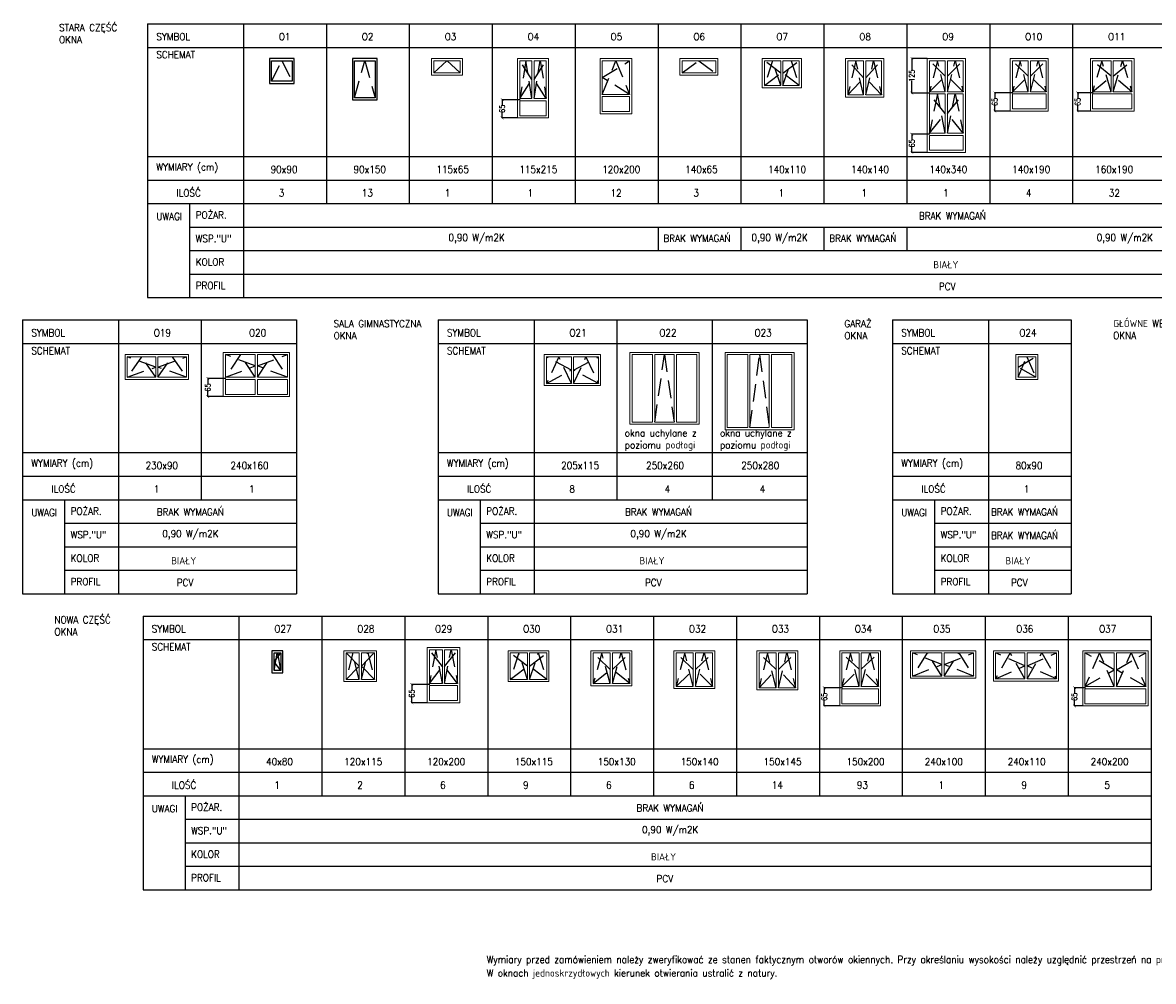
# Model space of a CAD drawing. Header units: centimetres. Extents: x -169503 to -110243, y -22061 to 11368.
# Tile 35 of 37: x -123289 to -119198, y -2850 to 618. Entities that reach past the tile are written whole.
import ezdxf

# ---------------------------------------------------------------- set-up
doc = ezdxf.new("R2010")
doc.units = ezdxf.units.CM
doc.header["$LTSCALE"] = 10
doc.linetypes.add('UKRYTE', pattern=[9.525, 6.35, -3.175])
doc.layers.get('0').update_dxf_attribs({"color": 250})
doc.layers.get('Defpoints').update_dxf_attribs({"color": 250})
doc.layers.add('_OKNA', color=250, linetype='Continuous', lineweight=15)
doc.layers.add('_WID', color=250, linetype='Continuous', lineweight=15)
for name, color, linetype in [('okna', 250, 'Continuous'), ('OP', 250, 'Continuous'), ('wid', 250, 'Continuous'), ('wym', 250, 'Continuous')]:
    doc.layers.add(name, color=color, linetype=linetype)
doc.styles.add('ROMANS', font='Simplex.SHX', dxfattribs={"width": 0.9, "height": 40})
doc.styles.add('styl1', font='Simplex.SHX', dxfattribs={"width": 0.7})
doc.dimstyles.new('100', dxfattribs={"dimtxt": 20, "dimasz": 10, "dimexe": 1.25, "dimexo": 0, "dimtad": 0, "dimdec": 1, "dimdsep": 46, "dimlunit": 6, "dimtxsty": 'styl1', "dimblk1": 'ARCHTICK', "dimblk2": 'ARCHTICK', "dimsah": 1, "dimcen": 5, "dimclrt": 256, "dimadec": 0, "dimazin": 0, "dimtfac": 1, "dimtdec": 1, "dimtmove": 0, "dimatfit": 3, "dimldrblk": 'ARCHTICK', "dimfxl": 1.25, "dimtolj": 1, "dimtzin": 0, "dimarcsym": 0})

# ---------------------------------------------------------------- blocks, each defined once
blk = doc.blocks.new('_ARCHTICK')
at = {"color": 0, "linetype": 'ByBlock', "const_width": 0.15}
blk.add_lwpolyline([(-0.5, -0.5), (0.5, 0.5)], dxfattribs=at)
blk = doc.blocks.new('*D139')
at = {"layer": 'Defpoints', "color": 0}
for p in [(-121488.2, 339.1), (-121553.8, 273.1), (-121497.9, 273.1)]:
    blk.add_point(p, dxfattribs=at)
at = {"layer": 'wym', "color": 0, "lineweight": -2}
for p, q in [((-121488.2, 339.1), (-121555, 339.1)), ((-121553.8, 339.1), (-121553.8, 318.1)), ((-121553.8, 273.1), (-121553.8, 294.1)), ((-121497.9, 273.1), (-121555, 273.1))]:
    blk.add_line(p, q, dxfattribs=at)
at = {"layer": 'wym', "color": 0, "lineweight": -2, "xscale": 10, "yscale": 10, "zscale": 10}
for p, rotation in [((-121553.8, 339.1), 90), ((-121553.8, 273.1), 270)]:
    blk.add_blockref('_ARCHTICK', p, dxfattribs=dict(at, rotation=rotation))
at = {"layer": 'wym', "insert": (-121553.8, 306.1), "char_height": 20, "attachment_point": 5, "rotation": 90, "style": 'styl1'}
blk.add_mtext('\\A1;65', dxfattribs=at)
blk = doc.blocks.new('*D143')
at = {"layer": 'Defpoints', "color": 0}
for p in [(-120005.9, 214.1), (-120071.5, 148.1), (-120015.7, 148.1)]:
    blk.add_point(p, dxfattribs=at)
at = {"layer": 'wym', "color": 0, "lineweight": -2}
for p, q in [((-120005.9, 214.1), (-120072.8, 214.1)), ((-120071.5, 214.1), (-120071.5, 193.1)), ((-120071.5, 148.1), (-120071.5, 169.1)), ((-120015.7, 148.1), (-120072.8, 148.1))]:
    blk.add_line(p, q, dxfattribs=at)
at = {"layer": 'wym', "color": 0, "lineweight": -2, "xscale": 10, "yscale": 10, "zscale": 10}
for p, rotation in [((-120071.5, 214.1), 90), ((-120071.5, 148.1), 270)]:
    blk.add_blockref('_ARCHTICK', p, dxfattribs=dict(at, rotation=rotation))
at = {"layer": 'wym', "insert": (-120071.5, 181.1), "char_height": 20, "attachment_point": 5, "rotation": 90, "style": 'styl1'}
blk.add_mtext('\\A1;65', dxfattribs=at)
blk = doc.blocks.new('*D144')
at = {"layer": 'Defpoints', "color": 0}
for p in [(-120071.5, 488.1), (-120015.7, 488.1), (-120005.9, 363.2)]:
    blk.add_point(p, dxfattribs=at)
at = {"layer": 'wym', "color": 0, "lineweight": -2}
for p, q in [((-120015.7, 488.1), (-120072.8, 488.1)), ((-120071.5, 488.1), (-120071.5, 442.9)), ((-120071.5, 363.2), (-120071.5, 408.3)), ((-120005.9, 363.2), (-120072.8, 363.2))]:
    blk.add_line(p, q, dxfattribs=at)
at = {"layer": 'wym', "color": 0, "lineweight": -2, "xscale": 10, "yscale": 10, "zscale": 10}
for p, rotation in [((-120071.5, 488.1), 90), ((-120071.5, 363.2), 270)]:
    blk.add_blockref('_ARCHTICK', p, dxfattribs=dict(at, rotation=rotation))
at = {"layer": 'wym', "insert": (-120071.5, 425.6), "char_height": 20, "attachment_point": 5, "rotation": 90, "style": 'styl1'}
blk.add_mtext('\\A1;125', dxfattribs=at)
blk = doc.blocks.new('*D145')
at = {"layer": 'Defpoints', "color": 0}
for p in [(-119705.9, 364.1), (-119771.5, 298.1), (-119715.7, 298.1)]:
    blk.add_point(p, dxfattribs=at)
at = {"layer": 'wym', "color": 0, "lineweight": -2}
for p, q in [((-119705.9, 364.1), (-119772.8, 364.1)), ((-119771.5, 364.1), (-119771.5, 343.1)), ((-119715.7, 298.1), (-119772.8, 298.1)), ((-119771.5, 298.1), (-119771.5, 319.1))]:
    blk.add_line(p, q, dxfattribs=at)
at = {"layer": 'wym', "color": 0, "lineweight": -2, "xscale": 10, "yscale": 10, "zscale": 10}
for p, rotation in [((-119771.5, 364.1), 90), ((-119771.5, 298.1), 270)]:
    blk.add_blockref('_ARCHTICK', p, dxfattribs=dict(at, rotation=rotation))
at = {"layer": 'wym', "insert": (-119771.5, 331.1), "char_height": 20, "attachment_point": 5, "rotation": 90, "style": 'styl1'}
blk.add_mtext('\\A1;65', dxfattribs=at)
blk = doc.blocks.new('*D146')
at = {"layer": 'Defpoints', "color": 0}
for p in [(-119415.9, 364.1), (-119471.5, 298.1), (-119425.7, 298.1)]:
    blk.add_point(p, dxfattribs=at)
at = {"layer": 'wym', "color": 0, "lineweight": -2}
for p, q in [((-119415.9, 364.1), (-119472.8, 364.1)), ((-119471.5, 364.1), (-119471.5, 343.1)), ((-119425.7, 298.1), (-119472.8, 298.1)), ((-119471.5, 298.1), (-119471.5, 319.1))]:
    blk.add_line(p, q, dxfattribs=at)
at = {"layer": 'wym', "color": 0, "lineweight": -2, "xscale": 10, "yscale": 10, "zscale": 10}
for p, rotation in [((-119471.5, 364.1), 90), ((-119471.5, 298.1), 270)]:
    blk.add_blockref('_ARCHTICK', p, dxfattribs=dict(at, rotation=rotation))
at = {"layer": 'wym', "insert": (-119471.5, 331.1), "char_height": 20, "attachment_point": 5, "rotation": 90, "style": 'styl1'}
blk.add_mtext('\\A1;65', dxfattribs=at)
blk = doc.blocks.new('*D151')
at = {"layer": 'Defpoints', "color": 0}
for p in [(-122553, -668.7), (-122618.6, -734.8), (-122562.8, -734.8)]:
    blk.add_point(p, dxfattribs=at)
at = {"layer": 'wym', "color": 0, "lineweight": -2}
for p, q in [((-122553, -668.7), (-122619.9, -668.7)), ((-122618.6, -668.7), (-122618.6, -689.8)), ((-122562.8, -734.8), (-122619.9, -734.8)), ((-122618.6, -734.8), (-122618.6, -713.7))]:
    blk.add_line(p, q, dxfattribs=at)
at = {"layer": 'wym', "color": 0, "lineweight": -2, "xscale": 10, "yscale": 10, "zscale": 10}
for p, rotation in [((-122618.6, -668.7), 90), ((-122618.6, -734.8), 270)]:
    blk.add_blockref('_ARCHTICK', p, dxfattribs=dict(at, rotation=rotation))
at = {"layer": 'wym', "insert": (-122618.6, -701.7), "char_height": 20, "attachment_point": 5, "rotation": 90, "style": 'styl1'}
blk.add_mtext('\\A1;65', dxfattribs=at)
blk = doc.blocks.new('*D153')
at = {"layer": 'Defpoints', "color": 0}
for p in [(-121815, -1776.1), (-121880.6, -1842.2), (-121824.8, -1842.2)]:
    blk.add_point(p, dxfattribs=at)
at = {"layer": 'wym', "color": 0, "lineweight": -2}
for p, q in [((-121815, -1776.1), (-121881.9, -1776.1)), ((-121880.6, -1776.1), (-121880.6, -1797.2)), ((-121880.6, -1842.2), (-121880.6, -1821.1)), ((-121824.8, -1842.2), (-121881.9, -1842.2))]:
    blk.add_line(p, q, dxfattribs=at)
at = {"layer": 'wym', "color": 0, "lineweight": -2, "xscale": 10, "yscale": 10, "zscale": 10}
for p, rotation in [((-121880.6, -1776.1), 90), ((-121880.6, -1842.2), 270)]:
    blk.add_blockref('_ARCHTICK', p, dxfattribs=dict(at, rotation=rotation))
at = {"layer": 'wym', "insert": (-121880.6, -1809.1), "char_height": 20, "attachment_point": 5, "rotation": 90, "style": 'styl1'}
blk.add_mtext('\\A1;65', dxfattribs=at)
blk = doc.blocks.new('*D154')
at = {"layer": 'Defpoints', "color": 0}
for p in [(-120322.8, -1787.6), (-120388.3, -1853.6), (-120332.5, -1853.6)]:
    blk.add_point(p, dxfattribs=at)
at = {"layer": 'wym', "color": 0, "lineweight": -2}
for p, q in [((-120322.8, -1787.6), (-120389.6, -1787.6)), ((-120388.3, -1787.6), (-120388.3, -1808.6)), ((-120388.3, -1853.6), (-120388.3, -1832.6)), ((-120332.5, -1853.6), (-120389.6, -1853.6))]:
    blk.add_line(p, q, dxfattribs=at)
at = {"layer": 'wym', "color": 0, "lineweight": -2, "xscale": 10, "yscale": 10, "zscale": 10}
for p, rotation in [((-120388.3, -1787.6), 90), ((-120388.3, -1853.6), 270)]:
    blk.add_blockref('_ARCHTICK', p, dxfattribs=dict(at, rotation=rotation))
at = {"layer": 'wym', "insert": (-120388.3, -1820.6), "char_height": 20, "attachment_point": 5, "rotation": 90, "style": 'styl1'}
blk.add_mtext('\\A1;65', dxfattribs=at)
blk = doc.blocks.new('*D155')
at = {"layer": 'Defpoints', "color": 0}
for p in [(-119443.3, -1787.6), (-119483, -1853.6), (-119453, -1853.6)]:
    blk.add_point(p, dxfattribs=at)
at = {"layer": 'wym', "color": 0, "lineweight": -2}
for p, q in [((-119443.3, -1787.6), (-119484.3, -1787.6)), ((-119483, -1787.6), (-119483, -1808.6)), ((-119483, -1853.6), (-119483, -1832.6)), ((-119453, -1853.6), (-119484.3, -1853.6))]:
    blk.add_line(p, q, dxfattribs=at)
at = {"layer": 'wym', "color": 0, "lineweight": -2, "xscale": 10, "yscale": 10, "zscale": 10}
for p, rotation in [((-119483, -1787.6), 90), ((-119483, -1853.6), 270)]:
    blk.add_blockref('_ARCHTICK', p, dxfattribs=dict(at, rotation=rotation))
at = {"layer": 'wym', "insert": (-119483, -1820.6), "char_height": 20, "attachment_point": 5, "rotation": 90, "style": 'styl1'}
blk.add_mtext('\\A1;65', dxfattribs=at)

msp = doc.modelspace()

# ---------------------------------------------------------------- linework, layer by layer
at = {"layer": '_OKNA'}
for points in [[(-121801.06, 480.07), (-121705.06, 480.07), (-121705.06, 436.07), (-121801.06, 436.07)], [(-121489.91, 343.07), (-121445.91, 343.07), (-121445.91, 480.07), (-121489.91, 480.07)], [(-121393.91, 343.07), (-121437.91, 343.07), (-121437.91, 480.07), (-121393.91, 480.07)], [(-121191.41, 358.07), (-121092.41, 358.07), (-121092.41, 480.07), (-121191.41, 480.07)], [(-120902.91, 436.07), (-120780.91, 436.07), (-120780.91, 480.07), (-120902.91, 480.07)], [(-120604.91, 390.07), (-120545.91, 390.07), (-120545.91, 480.07), (-120604.91, 480.07)], [(-120478.91, 390.07), (-120537.91, 390.07), (-120537.91, 480.07), (-120478.91, 480.07)], [(-120303.12, 356.07), (-120246.12, 356.07), (-120246.12, 480.07), (-120303.12, 480.07)], [(-120181.12, 356.07), (-120238.12, 356.07), (-120238.12, 480.07), (-120181.12, 480.07)], [(-120007.66, 368.07), (-119950.66, 368.07), (-119950.66, 480.07), (-120007.66, 480.07)], [(-119885.66, 368.07), (-119942.66, 368.07), (-119942.66, 480.07), (-119885.66, 480.07)], [(-119707.66, 368.07), (-119650.66, 368.07), (-119650.66, 480.07), (-119707.66, 480.07)], [(-119585.66, 368.07), (-119642.66, 368.07), (-119642.66, 480.07), (-119585.66, 480.07)], [(-119417.66, 368.07), (-119350.66, 368.07), (-119350.66, 480.07), (-119417.66, 480.07)], [(-119275.66, 368.07), (-119342.66, 368.07), (-119342.66, 480.07), (-119275.66, 480.07)], [(-121489.91, 281.07), (-121393.91, 281.07), (-121393.91, 335.07), (-121489.91, 335.07)], [(-121191.41, 296.07), (-121092.41, 296.07), (-121092.41, 350.07), (-121191.41, 350.07)], [(-120007.66, 218.07), (-119950.66, 218.07), (-119950.66, 360.07), (-120007.66, 360.07)], [(-119885.66, 218.07), (-119942.66, 218.07), (-119942.66, 360.07), (-119885.66, 360.07)], [(-119707.66, 306.07), (-119585.66, 306.07), (-119585.66, 360.07), (-119707.66, 360.07)], [(-119417.66, 306.07), (-119275.66, 306.07), (-119275.66, 360.07), (-119417.66, 360.07)], [(-120007.66, 156.07), (-119885.66, 156.07), (-119885.66, 210.07), (-120007.66, 210.07)], [(-122909.95, -664.79), (-122806.95, -664.79), (-122806.95, -590.79), (-122909.95, -590.79)], [(-122695.95, -664.79), (-122798.95, -664.79), (-122798.95, -590.79), (-122695.95, -590.79)], [(-122554.76, -664.79), (-122446.76, -664.79), (-122446.76, -582.79), (-122554.76, -582.79)], [(-122330.76, -664.79), (-122438.76, -664.79), (-122438.76, -582.79), (-122330.76, -582.79)], [(-121393.35, -686.79), (-121303.35, -686.79), (-121303.35, -590.79), (-121393.35, -590.79)], [(-121205.35, -686.79), (-121295.35, -686.79), (-121295.35, -590.79), (-121205.35, -590.79)], [(-121083.37, -826.79), (-121009.37, -826.79), (-121009.37, -582.79), (-121083.37, -582.79)], [(-121001.37, -826.79), (-120931.37, -826.79), (-120931.37, -582.79), (-121001.37, -582.79)], [(-120923.37, -826.79), (-120849.37, -826.79), (-120849.37, -582.79), (-120923.37, -582.79)], [(-120739.1, -846.79), (-120665.1, -846.79), (-120665.1, -582.79), (-120739.1, -582.79)], [(-120657.1, -846.79), (-120587.1, -846.79), (-120587.1, -582.79), (-120657.1, -582.79)], [(-120579.1, -846.79), (-120505.1, -846.79), (-120505.1, -582.79), (-120579.1, -582.79)], [(-119687.4, -590.79), (-119623.4, -590.79), (-119623.4, -664.79), (-119687.4, -664.79)], [(-122554.76, -726.79), (-122446.76, -726.79), (-122446.76, -672.79), (-122554.76, -672.79)], [(-122330.76, -726.79), (-122438.76, -726.79), (-122438.76, -672.79), (-122330.76, -672.79)], [(-122117.98, -1757.65), (-122070.98, -1757.65), (-122070.98, -1661.65), (-122117.98, -1661.65)], [(-122015.98, -1757.65), (-122062.98, -1757.65), (-122062.98, -1661.65), (-122015.98, -1661.65)], [(-121816.77, -1772.18), (-121769.77, -1772.18), (-121769.77, -1650.18), (-121816.77, -1650.18)], [(-121714.77, -1772.18), (-121761.77, -1772.18), (-121761.77, -1650.18), (-121714.77, -1650.18)], [(-121524.3, -1757.65), (-121462.3, -1757.65), (-121462.3, -1661.65), (-121524.3, -1661.65)], [(-121392.3, -1757.65), (-121454.3, -1757.65), (-121454.3, -1661.65), (-121392.3, -1661.65)], [(-121224.3, -1772.65), (-121162.3, -1772.65), (-121162.3, -1661.65), (-121224.3, -1661.65)], [(-121092.3, -1772.65), (-121154.3, -1772.65), (-121154.3, -1661.65), (-121092.3, -1661.65)], [(-120924.3, -1782.65), (-120862.3, -1782.65), (-120862.3, -1661.65), (-120924.3, -1661.65)], [(-120792.3, -1782.65), (-120854.3, -1782.65), (-120854.3, -1661.65), (-120792.3, -1661.65)], [(-120624.3, -1787.65), (-120562.3, -1787.65), (-120562.3, -1661.65), (-120624.3, -1661.65)], [(-120492.3, -1787.65), (-120554.3, -1787.65), (-120554.3, -1661.65), (-120492.3, -1661.65)], [(-120324.5, -1783.65), (-120262.5, -1783.65), (-120262.5, -1661.65), (-120324.5, -1661.65)], [(-120192.5, -1783.65), (-120254.5, -1783.65), (-120254.5, -1661.65), (-120192.5, -1661.65)], [(-120068.5, -1745.65), (-119962.5, -1745.65), (-119962.5, -1661.65), (-120068.5, -1661.65)], [(-119848.5, -1745.65), (-119954.5, -1745.65), (-119954.5, -1661.65), (-119848.5, -1661.65)], [(-119768.5, -1755.65), (-119662.5, -1755.65), (-119662.5, -1661.65), (-119768.5, -1661.65)], [(-119548.5, -1755.65), (-119654.5, -1755.65), (-119654.5, -1661.65), (-119548.5, -1661.65)], [(-119445.02, -1783.65), (-119339.02, -1783.65), (-119339.02, -1661.65), (-119445.02, -1661.65)], [(-119225.02, -1783.65), (-119331.02, -1783.65), (-119331.02, -1661.65), (-119225.02, -1661.65)], [(-121816.77, -1834.18), (-121714.77, -1834.18), (-121714.77, -1780.18), (-121816.77, -1780.18)], [(-120324.5, -1845.65), (-120192.5, -1845.65), (-120192.5, -1791.65), (-120324.5, -1791.65)], [(-119445.02, -1845.65), (-119225.02, -1845.65), (-119225.02, -1791.65), (-119445.02, -1791.65)]]:
    msp.add_lwpolyline(points, close=True, dxfattribs=at)
at = {"layer": '_WID'}
msp.add_line((-120747.1, -574.79), (-120747.1, -574.79), dxfattribs=at)
for points in [[(-121809.06, 488.07), (-121697.06, 488.07), (-121697.06, 428.07), (-121809.06, 428.07)], [(-121497.91, 488.07), (-121385.91, 488.07), (-121385.91, 273.07), (-121497.91, 273.07)], [(-121199.41, 288.07), (-121084.41, 288.07), (-121084.41, 488.07), (-121199.41, 488.07)], [(-120910.91, 428.07), (-120772.91, 428.07), (-120772.91, 488.07), (-120910.91, 488.07)], [(-120470.91, 382.07), (-120612.91, 382.07), (-120612.91, 488.07), (-120470.91, 488.07)], [(-120311.12, 348.07), (-120173.12, 348.07), (-120173.12, 488.07), (-120311.12, 488.07)], [(-119877.66, 148.07), (-120015.66, 148.07), (-120015.66, 488.07), (-119877.66, 488.07)], [(-119715.66, 298.07), (-119577.66, 298.07), (-119577.66, 488.07), (-119715.66, 488.07)], [(-119425.66, 298.07), (-119267.66, 298.07), (-119267.66, 488.07), (-119425.66, 488.07)], [(-122917.95, -582.79), (-122687.95, -582.79), (-122687.95, -672.79), (-122917.95, -672.79)], [(-121401.35, -694.79), (-121197.35, -694.79), (-121197.35, -582.79), (-121401.35, -582.79)], [(-121091.37, -834.79), (-120841.37, -834.79), (-120841.37, -574.79), (-121091.37, -574.79)], [(-120747.1, -854.79), (-120497.1, -854.79), (-120497.1, -574.79), (-120747.1, -574.79)], [(-119695.4, -582.79), (-119615.4, -582.79), (-119615.4, -672.79), (-119695.4, -672.79)], [(-122125.98, -1765.65), (-122007.98, -1765.65), (-122007.98, -1653.65), (-122125.98, -1653.65)], [(-121824.77, -1842.18), (-121706.77, -1842.18), (-121706.77, -1642.18), (-121824.77, -1642.18)], [(-121532.3, -1765.65), (-121384.3, -1765.65), (-121384.3, -1653.65), (-121532.3, -1653.65)], [(-121232.3, -1780.65), (-121084.3, -1780.65), (-121084.3, -1653.65), (-121232.3, -1653.65)], [(-120932.3, -1790.65), (-120784.3, -1790.65), (-120784.3, -1653.65), (-120932.3, -1653.65)], [(-120632.3, -1795.65), (-120484.3, -1795.65), (-120484.3, -1653.65), (-120632.3, -1653.65)], [(-120332.5, -1853.65), (-120184.5, -1853.65), (-120184.5, -1653.65), (-120332.5, -1653.65)], [(-120076.5, -1653.65), (-119840.5, -1653.65), (-119840.5, -1753.65), (-120076.5, -1753.65)], [(-119776.5, -1653.65), (-119540.5, -1653.65), (-119540.5, -1763.65), (-119776.5, -1763.65)], [(-119453.02, -1853.65), (-119217.02, -1853.65), (-119217.02, -1653.65), (-119453.02, -1653.65)]]:
    msp.add_lwpolyline(points, close=True, dxfattribs=at)
for points in [[(-122322.76, -574.79), (-122562.76, -574.79), (-122562.76, -734.79), (-122322.76, -734.79)], [(-122322.76, -734.79), (-122322.76, -734.79), (-122322.76, -574.79), (-122322.76, -574.79)]]:
    msp.add_lwpolyline(points, dxfattribs=at)
at = {"layer": 'okna'}
for points in [[(-122387.59, 480.07), (-122313.59, 480.07), (-122313.59, 406.07), (-122387.59, 406.07)], [(-122087.59, 480.07), (-122013.59, 480.07), (-122013.59, 346.07), (-122087.59, 346.07)], [(-122378.98, -1661.65), (-122354.98, -1661.65), (-122354.98, -1725.65), (-122378.98, -1725.65)]]:
    msp.add_lwpolyline(points, close=True, dxfattribs=at)
at = {"layer": 'OP'}
for p, q in [((-122836.24, 613.33), (-116938.46, 613.33)), ((-122836.24, 613.33), (-122836.24, -376.67)), ((-122489.7, 613.33), (-122489.7, -376.67)), ((-122189.7, 613.33), (-122189.7, -36.67)), ((-122189.7, 613.33), (-122189.7, -36.67)), ((-121889.7, 613.33), (-121889.7, -36.67)), ((-121889.7, 613.33), (-121889.7, -36.67)), ((-121589.7, 613.33), (-121589.7, -36.67)), ((-121589.7, 613.33), (-121589.7, -36.67)), ((-121289.7, 613.33), (-121289.7, -36.67)), ((-120989.7, 613.33), (-120989.7, -36.67)), ((-120689.7, 613.33), (-120689.7, -36.67)), ((-120389.7, 613.33), (-120389.7, -36.67)), ((-120089.7, 613.33), (-120089.7, -36.67)), ((-119789.7, 613.33), (-119789.7, -36.67)), ((-119489.7, 613.33), (-119489.7, -36.67)), ((-122836.24, 528.33), (-116938.46, 528.33)), ((-122836.24, 133.33), (-116938.46, 133.33)), ((-122836.24, 48.33), (-116938.46, 48.33)), ((-122836.24, -36.67), (-116938.46, -36.67)), ((-122684.43, -36.67), (-116938.46, -36.67)), ((-122684.43, -36.67), (-122684.43, -376.67)), ((-122684.43, -121.67), (-116938.46, -121.67)), ((-120989.7, -121.67), (-120989.7, -206.67)), ((-120689.7, -121.67), (-120689.7, -206.67)), ((-120389.7, -121.67), (-120389.7, -206.67)), ((-120089.7, -121.67), (-120089.7, -206.67)), ((-122684.43, -206.67), (-116938.46, -206.67)), ((-122684.43, -291.67), (-116938.46, -291.67)), ((-122836.24, -376.67), (-116938.46, -376.67)), ((-123288.61, -457.52), (-122297.79, -457.52)), ((-123288.61, -457.52), (-123288.61, -1447.52)), ((-122942.06, -457.52), (-122942.06, -1447.52)), ((-122642.06, -457.52), (-122642.06, -1107.52)), ((-122642.06, -457.52), (-122642.06, -1107.52)), ((-122297.79, -457.52), (-122297.79, -1107.52)), ((-122297.79, -457.52), (-122297.79, -1447.52)), ((-121785, -457.52), (-120449.91, -457.52)), ((-121785, -457.52), (-121785, -1447.52)), ((-121438.46, -457.52), (-121438.46, -1447.52)), ((-121138.46, -457.52), (-121138.46, -1107.52)), ((-121138.46, -457.52), (-121138.46, -1107.52)), ((-120794.18, -457.52), (-120794.18, -1107.52)), ((-120794.18, -457.52), (-120794.18, -1107.52)), ((-120449.91, -457.52), (-120449.91, -1447.52)), ((-120141.05, -457.52), (-119494.51, -457.52)), ((-120141.05, -457.52), (-120141.05, -1447.52)), ((-119794.51, -457.52), (-119794.51, -1447.52)), ((-119494.51, -457.52), (-119494.51, -1107.52)), ((-119494.51, -457.52), (-119494.51, -1447.52)), ((-123288.61, -542.52), (-122297.79, -542.52)), ((-121785, -542.52), (-120449.91, -542.52)), ((-120141.05, -542.52), (-119494.51, -542.52)), ((-123288.61, -937.52), (-122297.79, -937.52)), ((-121785, -937.52), (-120449.91, -937.52)), ((-120141.05, -937.52), (-119494.51, -937.52)), ((-123288.61, -1022.52), (-122297.79, -1022.52)), ((-121785, -1022.52), (-120449.91, -1022.52)), ((-120141.05, -1022.52), (-119494.51, -1022.52)), ((-123288.61, -1107.52), (-122297.79, -1107.52)), ((-123136.79, -1107.52), (-122297.79, -1107.52)), ((-123136.79, -1107.52), (-123136.79, -1447.52)), ((-121785, -1107.52), (-120449.91, -1107.52)), ((-121633.19, -1107.52), (-120449.91, -1107.52)), ((-121633.19, -1107.52), (-121633.19, -1447.52)), ((-120141.05, -1107.52), (-119494.51, -1107.52)), ((-119989.24, -1107.52), (-119494.51, -1107.52)), ((-119989.24, -1107.52), (-119989.24, -1447.52)), ((-123136.79, -1192.52), (-122297.79, -1192.52)), ((-121633.19, -1192.52), (-120449.91, -1192.52)), ((-119989.24, -1192.52), (-119494.51, -1192.52)), ((-123136.79, -1277.52), (-122297.79, -1277.52)), ((-121633.19, -1277.52), (-120449.91, -1277.52)), ((-119989.24, -1277.52), (-119494.51, -1277.52)), ((-123136.79, -1362.52), (-122297.79, -1362.52)), ((-121633.19, -1362.52), (-120449.91, -1362.52)), ((-119989.24, -1362.52), (-119494.51, -1362.52)), ((-123288.61, -1447.52), (-122297.79, -1447.52)), ((-121785, -1447.52), (-120449.91, -1447.52)), ((-120141.05, -1447.52), (-119494.51, -1447.52)), ((-122852.63, -1528.38), (-119206.09, -1528.38)), ((-122852.63, -1528.38), (-122852.63, -2518.38)), ((-122506.09, -1528.38), (-122506.09, -2518.38)), ((-122206.09, -1528.38), (-122206.09, -2178.38)), ((-122206.09, -1528.38), (-122206.09, -2178.38)), ((-121906.09, -1528.38), (-121906.09, -2178.38)), ((-121906.09, -1528.38), (-121906.09, -2178.38)), ((-121606.09, -1528.38), (-121606.09, -2178.38)), ((-121606.09, -1528.38), (-121606.09, -2178.38)), ((-121306.09, -1528.38), (-121306.09, -2178.38)), ((-121006.09, -1528.38), (-121006.09, -2178.38)), ((-120706.09, -1528.38), (-120706.09, -2178.38)), ((-120406.09, -1528.38), (-120406.09, -2178.38)), ((-120106.09, -1528.38), (-120106.09, -2178.38)), ((-119806.09, -1528.38), (-119806.09, -2178.38)), ((-119506.09, -1528.38), (-119506.09, -2178.38)), ((-119206.09, -1528.38), (-119206.09, -2518.38)), ((-122852.63, -1613.38), (-119206.09, -1613.38)), ((-122852.63, -2008.38), (-119206.09, -2008.38)), ((-122852.63, -2093.38), (-119206.09, -2093.38)), ((-122852.63, -2178.38), (-119206.09, -2178.38)), ((-122700.82, -2178.38), (-119206.09, -2178.38)), ((-122700.82, -2178.38), (-122700.82, -2518.38)), ((-122700.82, -2263.38), (-119206.09, -2263.38)), ((-122700.82, -2348.38), (-119206.09, -2348.38)), ((-122700.82, -2433.38), (-119206.09, -2433.38)), ((-122852.63, -2518.38), (-119206.09, -2518.38))]:
    msp.add_line(p, q, dxfattribs=at)
at = {"layer": 'wid'}
for points in [[(-122305.59, 488.07), (-122395.59, 488.07), (-122395.59, 398.07), (-122305.59, 398.07)], [(-122005.59, 488.07), (-122095.59, 488.07), (-122095.59, 338.07), (-122005.59, 338.07)], [(-122346.98, -1653.65), (-122386.98, -1653.65), (-122386.98, -1733.65), (-122346.98, -1733.65)]]:
    msp.add_lwpolyline(points, close=True, dxfattribs=at)
at = {"layer": 'wid', "color": 4, "linetype": 'UKRYTE'}
for points in [[(-122387.59, 406.07), (-122350.59, 480.07), (-122313.59, 406.07)], [(-122087.59, 346.07), (-122050.59, 480.07), (-122013.59, 346.07)], [(-121800.44, 436.07), (-121753.06, 480.07), (-121705.06, 436.07)], [(-121445.91, 343.07), (-121467.91, 480.07), (-121489.91, 343.07)], [(-121489.91, 343.07), (-121445.91, 411.57), (-121489.91, 480.07)], [(-121437.91, 343.07), (-121415.91, 480.07), (-121393.91, 343.07)], [(-121393.91, 343.07), (-121437.91, 411.57), (-121393.91, 480.07)], [(-121191.41, 358.07), (-121141.91, 480.07), (-121092.41, 358.07)], [(-121092.41, 358.07), (-121191.41, 419.07), (-121092.41, 480.07)], [(-120902.91, 436.07), (-120841.91, 480.07), (-120783.53, 436.07)], [(-120545.91, 390.07), (-120575.41, 480.07), (-120604.91, 390.07)], [(-120604.91, 390.07), (-120545.91, 435.07), (-120604.91, 480.07)], [(-120537.91, 390.07), (-120508.41, 480.07), (-120478.91, 390.07)], [(-120478.91, 390.07), (-120537.91, 435.07), (-120478.91, 480.07)], [(-120246.12, 356.07), (-120274.62, 480.07), (-120303.12, 356.07)], [(-120303.12, 356.07), (-120246.12, 418.07), (-120303.12, 480.07)], [(-120238.12, 356.07), (-120209.62, 480.07), (-120181.12, 356.07)], [(-120181.12, 356.07), (-120238.12, 418.07), (-120181.12, 480.07)], [(-119950.66, 368.07), (-119979.16, 480.07), (-120007.66, 368.07)], [(-120007.66, 368.07), (-119950.66, 424.07), (-120007.66, 480.07)], [(-119942.66, 368.07), (-119914.16, 480.07), (-119885.66, 368.07)], [(-119885.66, 368.07), (-119942.66, 424.07), (-119885.66, 480.07)], [(-119650.66, 368.07), (-119679.16, 480.07), (-119707.66, 368.07)], [(-119707.66, 368.07), (-119650.66, 424.07), (-119707.66, 480.07)], [(-119642.66, 368.07), (-119614.16, 480.07), (-119585.66, 368.07)], [(-119585.66, 368.07), (-119642.66, 424.07), (-119585.66, 480.07)], [(-119350.66, 368.07), (-119384.16, 480.07), (-119417.66, 368.07)], [(-119417.66, 368.07), (-119350.66, 424.07), (-119417.66, 480.07)], [(-119342.66, 368.07), (-119309.16, 480.07), (-119275.66, 368.07)], [(-119275.66, 368.07), (-119342.66, 424.07), (-119275.66, 480.07)], [(-119950.66, 218.07), (-119979.16, 360.07), (-120007.66, 218.07)], [(-120007.66, 218.07), (-119950.66, 289.07), (-120007.66, 360.07)], [(-119942.66, 218.07), (-119914.16, 360.07), (-119885.66, 218.07)], [(-119885.66, 218.07), (-119942.66, 289.07), (-119885.66, 360.07)], [(-122806.95, -664.79), (-122858.45, -590.79), (-122909.95, -664.79)], [(-122909.95, -664.79), (-122806.95, -627.79), (-122909.95, -590.79)], [(-122798.95, -664.79), (-122747.45, -590.79), (-122695.95, -664.79)], [(-122695.95, -664.79), (-122798.95, -627.79), (-122695.95, -590.79)], [(-122446.76, -664.79), (-122500.76, -582.79), (-122554.76, -664.79)], [(-122554.76, -664.79), (-122446.76, -623.79), (-122554.76, -582.79)], [(-122438.76, -664.79), (-122384.76, -582.79), (-122330.76, -664.79)], [(-122330.76, -664.79), (-122438.76, -623.79), (-122330.76, -582.79)], [(-121303.35, -686.79), (-121348.35, -590.79), (-121393.35, -686.79)], [(-121393.35, -686.79), (-121303.35, -638.79), (-121393.35, -590.79)], [(-121295.35, -686.79), (-121250.35, -590.79), (-121205.35, -686.79)], [(-121205.35, -686.79), (-121295.35, -638.79), (-121205.35, -590.79)], [(-121001.37, -826.79), (-120966.37, -582.79), (-120931.37, -826.79)], [(-120657.1, -846.79), (-120622.1, -582.79), (-120587.1, -846.79)], [(-119687.4, -664.79), (-119655.4, -590.79), (-119623.4, -664.79)], [(-119623.4, -664.79), (-119687.4, -627.79), (-119623.4, -590.79)], [(-122378.98, -1725.65), (-122366.98, -1661.65), (-122354.98, -1725.65)], [(-122354.98, -1725.65), (-122378.98, -1693.65), (-122354.98, -1661.65)], [(-122070.98, -1757.65), (-122094.48, -1661.65), (-122117.98, -1757.65)], [(-122117.98, -1757.65), (-122070.98, -1709.65), (-122117.98, -1661.65)], [(-122062.98, -1757.65), (-122039.48, -1661.65), (-122015.98, -1757.65)], [(-122015.98, -1757.65), (-122062.98, -1709.65), (-122015.98, -1661.65)], [(-121769.77, -1772.18), (-121793.27, -1650.18), (-121816.77, -1772.18)], [(-121816.77, -1772.18), (-121769.77, -1711.18), (-121816.77, -1650.18)], [(-121761.77, -1772.18), (-121738.27, -1650.18), (-121714.77, -1772.18)], [(-121714.77, -1772.18), (-121761.77, -1711.18), (-121714.77, -1650.18)], [(-121462.3, -1757.65), (-121493.3, -1661.65), (-121524.3, -1757.65)], [(-121524.3, -1757.65), (-121462.3, -1709.65), (-121524.3, -1661.65)], [(-121454.3, -1757.65), (-121423.3, -1661.65), (-121392.3, -1757.65)], [(-121392.3, -1757.65), (-121454.3, -1709.65), (-121392.3, -1661.65)], [(-121162.3, -1772.65), (-121193.3, -1661.65), (-121224.3, -1772.65)], [(-121224.3, -1772.65), (-121162.3, -1722.15), (-121224.3, -1661.65)], [(-121154.3, -1772.65), (-121123.3, -1661.65), (-121092.3, -1772.65)], [(-121092.3, -1772.65), (-121154.3, -1722.15), (-121092.3, -1661.65)], [(-120862.3, -1782.65), (-120893.3, -1661.65), (-120924.3, -1782.65)], [(-120924.3, -1782.65), (-120862.3, -1722.15), (-120924.3, -1661.65)], [(-120854.3, -1782.65), (-120823.3, -1661.65), (-120792.3, -1782.65)], [(-120792.3, -1782.65), (-120854.3, -1722.15), (-120792.3, -1661.65)], [(-120562.3, -1787.65), (-120593.3, -1661.65), (-120624.3, -1787.65)], [(-120624.3, -1787.65), (-120562.3, -1722.15), (-120624.3, -1661.65)], [(-120554.3, -1787.65), (-120523.3, -1661.65), (-120492.3, -1787.65)], [(-120492.3, -1787.65), (-120554.3, -1722.15), (-120492.3, -1661.65)], [(-120262.5, -1783.65), (-120293.5, -1661.65), (-120324.5, -1783.65)], [(-120324.5, -1783.65), (-120262.5, -1720.15), (-120324.5, -1661.65)], [(-120254.5, -1783.65), (-120223.5, -1661.65), (-120192.5, -1783.65)], [(-120192.5, -1783.65), (-120254.5, -1720.15), (-120192.5, -1661.65)], [(-119962.5, -1745.65), (-120015.5, -1661.65), (-120068.5, -1745.65)], [(-120068.5, -1745.65), (-119962.5, -1703.65), (-120068.5, -1661.65)], [(-119954.5, -1745.65), (-119901.5, -1661.65), (-119848.5, -1745.65)], [(-119848.5, -1745.65), (-119954.5, -1703.65), (-119848.5, -1661.65)], [(-119662.5, -1755.65), (-119715.5, -1661.65), (-119768.5, -1755.65)], [(-119768.5, -1755.65), (-119662.5, -1708.65), (-119768.5, -1661.65)], [(-119654.5, -1755.65), (-119601.5, -1661.65), (-119548.5, -1755.65)], [(-119548.5, -1755.65), (-119654.5, -1708.65), (-119548.5, -1661.65)], [(-119339.02, -1783.65), (-119392.02, -1661.65), (-119445.02, -1783.65)], [(-119445.02, -1783.65), (-119339.02, -1722.65), (-119445.02, -1661.65)], [(-119331.02, -1783.65), (-119278.02, -1661.65), (-119225.02, -1783.65)], [(-119225.02, -1783.65), (-119331.02, -1722.65), (-119225.02, -1661.65)]]:
    msp.add_lwpolyline(points, dxfattribs=at)

# ---------------------------------------------------------------- texts
at = {"layer": 'OP', "color": 5, "char_height": 26, "attachment_point": 7, "style": 'ROMANS'}
for s, insert in [('STARA CZĘŚĆ\\POKNA', (-123156.86, 543.24)), ('GŁÓWNE WEJŚCIE\\POKNA', (-119342.94, -526.79)), ('SALA GIMNASTYCZNA\\POKNA', (-122163.43, -527.47)), ('GARAŻ\\POKNA', (-120315.56, -527.47)), ('NOWA CZĘŚĆ\\POKNA', (-123173.25, -1598.47))]:
    msp.add_mtext_dynamic_manual_height_columns(s, width=390.8756, gutter_width=65, heights=[0], dxfattribs=dict(at, insert=insert))
at = {"layer": 'OP', "char_height": 26, "attachment_point": 7, "style": 'ROMANS'}
for s, width, insert in [('SYMBOL', 390.8756, (-122804.85, 553.88)), ('O1', 390.8756, (-122361.61, 553.88)), ('O1', 390.8756, (-122361.61, 553.88)), ('O2', 390.8756, (-122061.61, 553.88)), ('O2', 390.8756, (-122061.61, 553.88)), ('O3', 390.8756, (-121761.61, 553.88)), ('O3', 390.8756, (-121761.61, 553.88)), ('O4', 390.8756, (-121461.61, 553.88)), ('O4', 390.8756, (-121461.61, 553.88)), ('O5', 390.8756, (-121161.61, 553.88)), ('O6', 390.8756, (-120861.61, 553.88)), ('O7', 390.8756, (-120561.61, 553.88)), ('O8', 390.8756, (-120261.61, 553.88)), ('O9', 390.8756, (-119961.61, 553.88)), ('O10', 390.8756, (-119661.61, 553.88)), ('O11', 390.8756, (-119361.61, 553.88)), ('SCHEMAT', 390.8756, (-122804.85, 488.88)), ('WYMIARY (cm)', 390.8756, (-122804.85, 73.88)), ('90x90', 390.8756, (-122391.41, 73.88)), ('90x150', 390.8756, (-122091.41, 73.88)), ('115x65', 390.8756, (-121791.41, 73.88)), ('115x215', 390.8756, (-121491.41, 73.88)), ('\\pxt3;120x200', 390.8756, (-121191.41, 73.88)), ('\\pxt3;140x65', 390.8756, (-120891.41, 73.88)), ('\\pxt3;140x110', 390.8756, (-120591.41, 73.88)), ('\\pxt3;140x140', 390.8756, (-120291.41, 73.88)), ('\\pxt3;140x340', 390.8756, (-120008.16, 73.88)), ('\\pxt3;140x190', 390.8756, (-119708.16, 73.88)), ('\\pxt3;160x190', 390.8756, (-119408.16, 73.88)), ('ILOŚĆ', 390.8756, (-122732.28, -11.12)), ('3', 390.8756, (-122361.61, -11.12)), ('13', 390.8756, (-122061.61, -11.12)), ('1', 390.8756, (-121761.61, -11.12)), ('1', 390.8756, (-121461.61, -11.12)), ('12', 390.8756, (-121161.61, -11.12)), ('3', 390.8756, (-120861.61, -11.12)), ('1', 390.8756, (-120553.99, -11.12)), ('1', 390.8756, (-120253.99, -11.12)), ('1', 390.8756, (-119958.57, -11.12)), ('4', 390.8756, (-119658.57, -11.12)), ('32', 390.8756, (-119358.57, -11.12)), ('UWAGI', 390.8756, (-122804.85, -96.12)), ('POŻAR.', 390.8756, (-122662.39, -91.2)), ('BRAK WYMAGAŃ', 390.8756, (-120045.96, -94.2)), ('WSP."U"', 390.8756, (-122662.39, -176.2)), ('0,90 W/m2K', 390.8756, (-121747.69, -181.12)), ('BRAK WYMAGAŃ', 390.8756, (-120970.17, -175.18)), ('0,90 W/m2K', 390.8756, (-120651.4, -181.12)), ('BRAK WYMAGAŃ', 390.8756, (-120370.17, -175.18)), ('0,90 W/m2K', 390.8756, (-119402.7, -181.12)), ('KOLOR', 390.8756, (-122662.39, -261.2)), (' BIAŁY', 390.8756, (-120009.6, -270.47)), ('PROFIL', 390.8756, (-122662.39, -346.2)), ('PCV', 390.8756, (-119973.6, -349.5)), ('SYMBOL', 390.8756, (-123257.21, -516.98)), ('O19', 390.8756, (-122813.97, -516.98)), ('O20', 390.8756, (-122469.69, -516.98)), ('SYMBOL', 390.8756, (-121753.61, -516.98)), ('O21', 390.8756, (-121310.37, -516.98)), ('O22', 390.8756, (-120984.96, -516.98)), ('O23', 390.8756, (-120640.69, -516.98)), ('SYMBOL', 390.8756, (-120109.66, -516.98)), ('O24', 390.8756, (-119682.37, -516.98)), ('SCHEMAT', 390.8756, (-123257.21, -581.98)), ('SCHEMAT', 390.8756, (-121753.61, -581.98)), ('SCHEMAT', 390.8756, (-120109.66, -581.98)), ('okna uchylane z poziomu podłogi', 390.8756, (-121110.04, -931.16)), ('okna uchylane z poziomu podłogi', 390.8756, (-120765.76, -931.16)), ('WYMIARY (cm)', 390.8756, (-123257.21, -996.98)), ('230x90', 390.8756, (-122843.77, -996.98)), ('240x160', 390.8756, (-122536.47, -996.98)), ('WYMIARY (cm)', 390.8756, (-121753.61, -996.98)), ('205x115', 390.8756, (-121340.17, -996.98)), ('250x260', 390.8756, (-121032.87, -996.98)), ('250x280', 390.8756, (-120688.59, -996.98)), ('WYMIARY (cm)', 390.8756, (-120109.66, -996.98)), ('80x90', 390.8756, (-119696.21, -996.98)), ('ILOŚĆ', 390.8756, (-123184.64, -1081.98)), ('1', 390.8756, (-122813.97, -1081.98)), ('1', 390.8756, (-122469.69, -1081.98)), ('ILOŚĆ', 390.8756, (-121681.04, -1081.98)), ('8', 390.8756, (-121310.37, -1081.98)), ('4', 390.8756, (-120966.09, -1081.98)), ('4', 390.8756, (-120621.82, -1081.98)), ('ILOŚĆ', 390.8756, (-120037.09, -1081.98)), ('1', 390.8756, (-119666.42, -1081.98)), ('UWAGI', 390.8756, (-123257.21, -1166.98)), ('POŻAR.', 390.8756, (-123114.75, -1162.06)), ('BRAK WYMAGAŃ', 390.8756, (-122803.23, -1165.06)), ('UWAGI', 390.8756, (-121753.61, -1166.98)), ('POŻAR.', 390.8756, (-121611.15, -1162.06)), ('BRAK WYMAGAŃ', 390.8756, (-121109.22, -1165.06)), ('UWAGI', 390.8756, (-120109.66, -1166.98)), ('POŻAR.', 390.8756, (-119967.2, -1162.06)), ('BRAK WYMAGAŃ', 390.8756, (-119785.14, -1165.06)), ('WSP."U"', 390.8756, (-123114.75, -1247.06)), ('0,90 W/m2K', 390.8756, (-122783.37, -1251.98)), ('WSP."U"', 390.8756, (-121611.15, -1247.06)), ('0,90 W/m2K', 390.8756, (-121089.36, -1251.98)), ('WSP."U"', 390.8756, (-119967.2, -1247.06)), ('BRAK WYMAGAŃ', 390.8756, (-119785.14, -1250.06)), ('KOLOR', 390.8756, (-123114.75, -1332.06)), ('KOLOR', 390.8756, (-121611.15, -1332.06)), ('KOLOR', 390.8756, (-119967.2, -1332.06)), (' BIAŁY', 390.8756, (-122766.86, -1341.33)), (' BIAŁY', 390.8756, (-121072.85, -1341.33)), (' BIAŁY', 390.8756, (-119748.77, -1341.33)), ('PROFIL', 390.8756, (-123114.75, -1417.06)), ('PROFIL', 390.8756, (-121611.15, -1417.06)), ('PROFIL', 390.8756, (-119967.2, -1417.06)), ('PCV', 390.8756, (-122730.86, -1420.36)), ('PCV', 390.8756, (-121036.86, -1420.36)), ('PCV', 390.8756, (-119712.77, -1420.36)), ('SYMBOL', 390.8756, (-122821.24, -1587.84)), ('O27', 390.8756, (-122377.99, -1587.84)), ('O28', 390.8756, (-122077.99, -1587.84)), ('O29', 390.8756, (-121796.61, -1587.84)), ('O30', 390.8756, (-121477.99, -1587.84)), ('O31', 390.8756, (-121177.99, -1587.84)), ('O32', 390.8756, (-120877.99, -1587.84)), ('O33', 390.8756, (-120577.99, -1587.84)), ('O34', 390.8756, (-120277.99, -1587.84)), ('O35', 390.8756, (-119993.96, -1587.84)), ('O36', 390.8756, (-119693.96, -1587.84)), ('O37', 390.8756, (-119393.96, -1587.84)), ('SCHEMAT', 390.8756, (-122821.24, -1652.84)), ('WYMIARY (cm)', 390.8756, (-122821.24, -2067.84)), ('40x80', 390.8756, (-122407.79, -2067.84)), ('120x115', 390.8756, (-122125.07, -2067.84)), ('120x200', 390.8756, (-121825.07, -2067.84)), ('150x115', 390.8756, (-121507.79, -2067.84)), ('150x130', 390.8756, (-121207.79, -2067.84)), ('150x140', 390.8756, (-120907.79, -2067.84)), ('150x145', 390.8756, (-120607.79, -2067.84)), ('\\pxt3;150x200', 390.8756, (-120307.79, -2067.84)), ('\\pxt3;240x100', 390.8756, (-120024.55, -2067.84)), ('\\pxt3;240x110', 390.8756, (-119724.55, -2067.84)), ('\\pxt3;240x200', 390.8756, (-119424.55, -2067.84)), ('ILOŚĆ', 390.8756, (-122748.67, -2152.84)), ('1', 390.8756, (-122377.99, -2152.84)), ('2', 390.8756, (-122077.99, -2152.84)), ('6', 390.8756, (-121777.99, -2152.84)), ('9', 390.8756, (-121477.99, -2152.84)), ('6', 390.8756, (-121177.99, -2152.84)), ('6', 390.8756, (-120877.99, -2152.84)), ('14', 390.8756, (-120577.99, -2152.84)), ('93', 390.8756, (-120270.38, -2152.84)), ('1', 390.8756, (-119974.95, -2152.84)), ('9', 390.8756, (-119674.95, -2152.84)), ('5', 390.8756, (-119374.95, -2152.84)), ('POŻAR.', 390.8756, (-122678.77, -2232.91)), ('BRAK WYMAGAŃ', 390.8756, (-121067.44, -2235.91)), ('UWAGI', 390.8756, (-122821.24, -2237.84)), ('WSP."U"', 390.8756, (-122678.77, -2317.91)), ('0,90 W/m2K', 390.8756, (-121047.58, -2322.84)), ('KOLOR', 390.8756, (-122678.77, -2402.91)), (' BIAŁY', 390.8756, (-121031.08, -2412.18)), ('PROFIL', 390.8756, (-122678.77, -2487.91)), ('PCV', 390.8756, (-120995.08, -2491.22)), ('Wymiary przed zamówieniem należy zweryfikować ze stanen faktycznym otworów okiennych. Przy określaniu wysokości należy uzględnić przestrzeń na prawidłowe mocowanie parapetów okiennych ', 3847.0638, (-121609.42, -2792.27)), ('W oknach jednoskrzydłowych kierunek otwierania ustralić z natury.', 3847.0638, (-121609.42, -2841.13))]:
    msp.add_mtext_dynamic_manual_height_columns(s, width=width, gutter_width=65, heights=[0], dxfattribs=dict(at, insert=insert))

# ---------------------------------------------------------------- dimensions: what is measured, and where the dimension line sits
at = {"layer": 'wym'}
for base, p1, p2, angle, text, picture, middle in [((-120071.5, 488.07), (-120005.94, 363.19), (-120015.66, 488.07), 270, '125', '*D144', (-120071.5, 425.63)), ((-119771.5, 298.07), (-119705.94, 364.15), (-119715.66, 298.07), 90, '65', '*D145', (-119771.5, 331.11)), ((-119471.5, 298.07), (-119415.94, 364.15), (-119425.66, 298.07), 90, '65', '*D146', (-119471.5, 331.11)), ((-121553.76, 273.07), (-121488.19, 339.15), (-121497.91, 273.07), 90, '65', '*D139', (-121553.76, 306.11)), ((-120071.5, 148.07), (-120005.94, 214.15), (-120015.66, 148.07), 90, '65', '*D143', (-120071.5, 181.11)), ((-122618.61, -734.79), (-122553.04, -668.71), (-122562.76, -734.79), 90, '65', '*D151', (-122618.61, -701.75)), ((-121880.61, -1842.18), (-121815.04, -1776.1), (-121824.77, -1842.18), 90, '65', '*D153', (-121880.61, -1809.14)), ((-120388.35, -1853.65), (-120322.78, -1787.56), (-120332.5, -1853.65), 90, '65', '*D154', (-120388.35, -1820.61)), ((-119483.02, -1853.65), (-119443.3, -1787.56), (-119453.02, -1853.65), 90, '65', '*D155', (-119483.02, -1820.61))]:
    dim = msp.add_linear_dim(base=base, p1=p1, p2=p2, angle=angle, text=text, dimstyle='100', dxfattribs=at)
    dim.commit()
    dim.dimension.update_dxf_attribs({"geometry": picture, "text_midpoint": middle})

doc.saveas('drawing.dxf')
